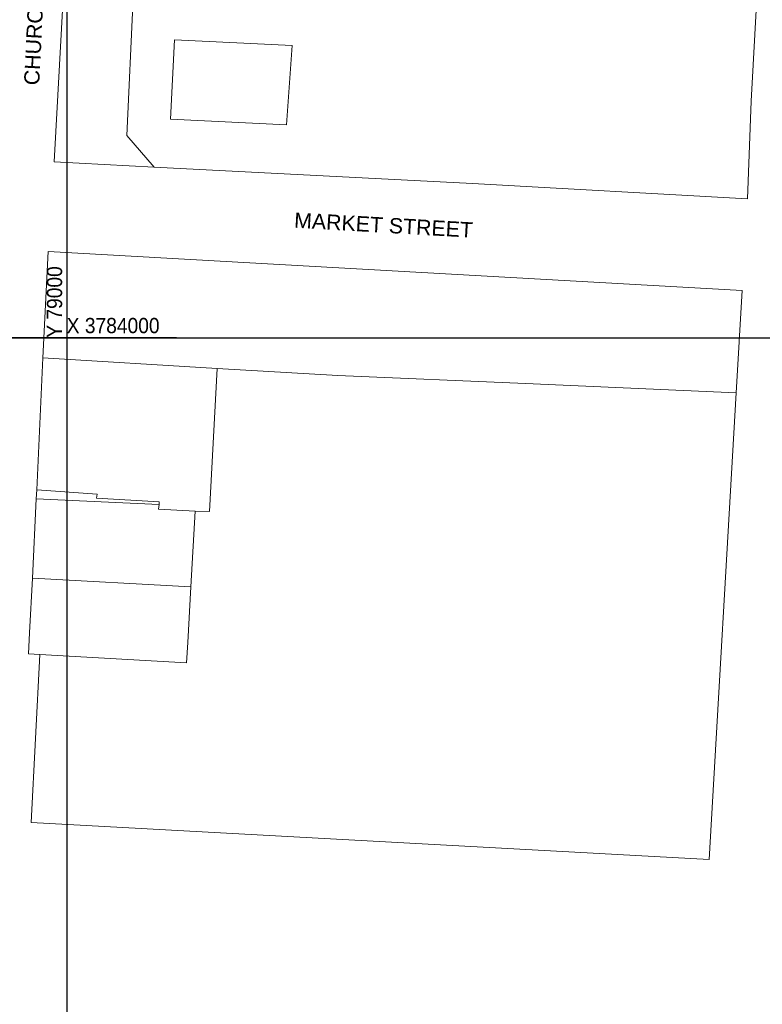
# Model space of a CAD drawing. Header units: millimetres. Extents: x -79464 to -76785, y -3788210 to -3782955.
# Tile 91 of 131: x -79008 to -78886, y -3784109 to -3783948. Entities that reach past the tile are written whole.
import ezdxf
from ezdxf.enums import TextEntityAlignment as Align

# ---------------------------------------------------------------- set-up
doc = ezdxf.new("R2010")
doc.units = ezdxf.units.MM
doc.header["$LTSCALE"] = 8
doc.header["$MEASUREMENT"] = 0
doc.layers.add('GRID', color=7, linetype='Continuous')
doc.layers.add('SG GIS CADASTRAL', color=7, linetype='Continuous')
doc.styles.add('ARIAL', font='arial.ttf')
doc.styles.add('Arial Narrow', font='arial.ttf', dxfattribs={"height": 1})

msp = doc.modelspace()

# ---------------------------------------------------------------- linework, layer by layer
at = {"layer": 'GRID', "color": 3, "lineweight": 25}
for p, q in [((-79000, -3783982), (-79000, -3784018)), ((-78982, -3784000), (-79018, -3784000))]:
    msp.add_line(p, q, dxfattribs=at)
at = {"layer": 'GRID', "color": 9}
for points in [[(-79000, -3783217.04), (-79000, -3784493.28)], [(-79264.96, -3784000), (-77988.72, -3784000)]]:
    msp.add_lwpolyline(points, dxfattribs=at)
at = {"layer": 'SG GIS CADASTRAL', "color": 7, "lineweight": 18}
for p, q in [((-79002.03, -3783971.21), (-78998.12, -3783898.85)), ((-78987.37, -3783907.21), (-78990.17, -3783966.9)), ((-78886.2, -3783929.75), (-78887.96, -3783961.27)), ((-78983, -3783964.18), (-78982.37, -3783951.19)), ((-78982.37, -3783951.19), (-78963.09, -3783952.14)), ((-78963.09, -3783952.14), (-78964, -3783965.13)), ((-78887.96, -3783961.27), (-78888.57, -3783977.25)), ((-78964, -3783965.13), (-78983, -3783964.18)), ((-78990.17, -3783966.9), (-78985.7, -3783972.08)), ((-78985.7, -3783972.08), (-79002.03, -3783971.21)), ((-78933.58, -3783974.75), (-78985.7, -3783972.08)), ((-78888.57, -3783977.25), (-78933.58, -3783974.75)), ((-79003.88, -3784003.29), (-79003.01, -3783985.87)), ((-79003.01, -3783985.87), (-78889.46, -3783992.24)), ((-78889.46, -3783992.24), (-78890.42, -3784009)), ((-79004.9, -3784024.93), (-79003.88, -3784003.29)), ((-78975.37, -3784005.05), (-79003.88, -3784003.29)), ((-78975.37, -3784005.05), (-78976.65, -3784028.47)), ((-78955.63, -3784006.21), (-78975.37, -3784005.05)), ((-78924.92, -3784007.51), (-78955.63, -3784006.21)), ((-78890.42, -3784009), (-78924.92, -3784007.51)), ((-78890.42, -3784009), (-78894.85, -3784085.47)), ((-79005.61, -3784039.36), (-79004.98, -3784026.37)), ((-79004.98, -3784026.37), (-79004.9, -3784024.93)), ((-78984.87, -3784027.32), (-79004.98, -3784026.37)), ((-79004.9, -3784024.93), (-78995.02, -3784025.63)), ((-78995.02, -3784025.63), (-78995.11, -3784026.29)), ((-78995.11, -3784026.29), (-78984.87, -3784026.87)), ((-78984.95, -3784028.09), (-78984.87, -3784027.32)), ((-78984.87, -3784026.87), (-78984.87, -3784027.32)), ((-78978.96, -3784028.38), (-78984.95, -3784028.09)), ((-78979.68, -3784040.81), (-78978.96, -3784028.38)), ((-78976.65, -3784028.47), (-78978.96, -3784028.38)), ((-79006.08, -3784048.35), (-79005.61, -3784039.36)), ((-79005.61, -3784039.36), (-78979.68, -3784040.81)), ((-78979.68, -3784040.81), (-78980.16, -3784049.91)), ((-79006.24, -3784051.79), (-79006.08, -3784048.35)), ((-78980.16, -3784049.91), (-78980.41, -3784053.24)), ((-79004.39, -3784051.88), (-79006.24, -3784051.79)), ((-79005.82, -3784079.41), (-79004.39, -3784051.88)), ((-78980.41, -3784053.24), (-79004.39, -3784051.88)), ((-78894.85, -3784085.47), (-79005.82, -3784079.41))]:
    msp.add_line(p, q, dxfattribs=at)

# ---------------------------------------------------------------- texts
at = {"layer": 'GRID', "color": 5, "style": 'Arial Narrow', "width": 0.9}
msp.add_text('Y 79000', height=2.5, rotation=90, dxfattribs=at).set_placement((-79000, -3784000, 7.64), align=Align.BOTTOM_LEFT)
msp.add_text('X 3784000', height=2.5, dxfattribs=at).set_placement((-79000, -3784000, 7.64), align=Align.BOTTOM_LEFT)
at = {"layer": 'SG GIS CADASTRAL', "color": 7, "lineweight": 18, "style": 'ARIAL'}
for s, rotation, p in [('CHURCH STREET', 87.2172, (-79003.75, -3783958.73)), ('MARKET STREET', 356.7889, (-78962.87, -3783982.72))]:
    msp.add_text(s, height=2.5, rotation=rotation, dxfattribs=at).set_placement(p, align=Align.BOTTOM_LEFT)

doc.saveas('drawing.dxf')
